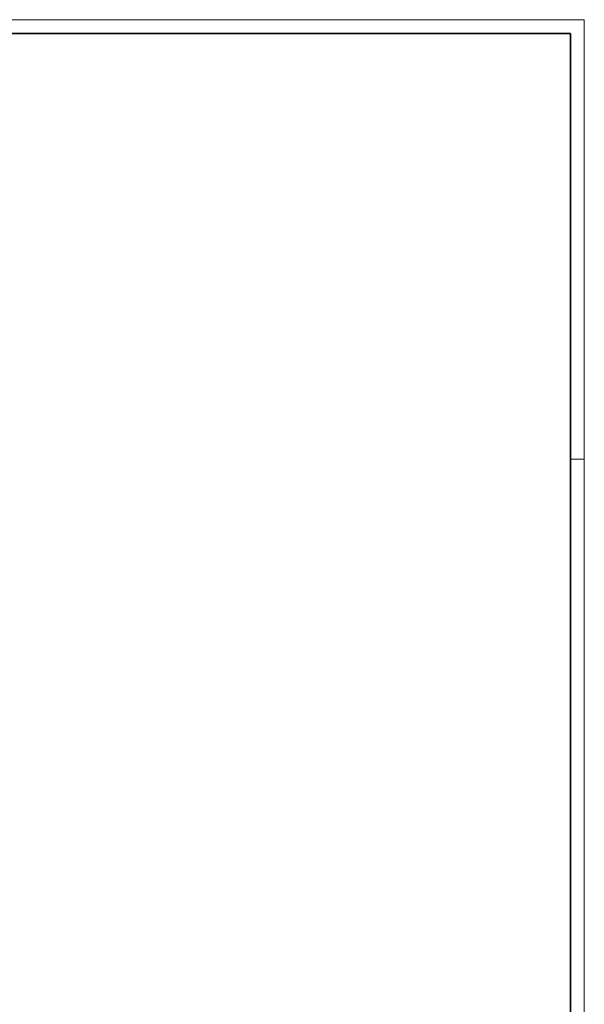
# Model space of a CAD drawing. Extents: x -620 to 300, y 62 to 1112.
# Tile 45 of 45: x 96 to 300, y 756 to 1112. Entities that reach past the tile are written whole.
import ezdxf
from ezdxf.lldxf.tags import DXFTag

# ---------------------------------------------------------------- set-up
doc = ezdxf.new("R2010")
doc.units = 0
doc.layers.add('iwb_Plankopf Rahmen', color=7, linetype='Continuous', lineweight=35)
tags = doc.linetypes.add('grob', pattern=[14, 3, -8, 3]).pattern_tags.tags
tags[8:9] = [DXFTag(74, 4), DXFTag(75, 0), DXFTag(340, '0'), DXFTag(46, 0.0), DXFTag(50, 0.0), DXFTag(44, 0.0), DXFTag(45, 0.0)]
tags[6:7] = [DXFTag(74, 4), DXFTag(75, 0), DXFTag(340, '0'), DXFTag(46, 0.0), DXFTag(50, 0.0), DXFTag(44, 0.0), DXFTag(45, 0.0)]
tags[4:5] = [DXFTag(74, 4), DXFTag(75, 0), DXFTag(340, '0'), DXFTag(46, 0.0), DXFTag(50, 0.0), DXFTag(44, 0.0), DXFTag(45, 0.0)]

msp = doc.modelspace()

# ---------------------------------------------------------------- linework, layer by layer
at = {"layer": 'iwb_Plankopf Rahmen', "color": 8, "linetype": 'grob', "lineweight": 5, "ltscale": 0.13, "true_color": 0x808080}
msp.add_line((300.35, 953.43), (295.35, 953.43), dxfattribs=at)
at = {"layer": 'iwb_Plankopf Rahmen', "color": 8, "lineweight": 13, "ltscale": 0.13, "true_color": 0x808080}
msp.add_lwpolyline([(300.35, 62.43), (-619.65, 62.43), (-619.65, 1112.43), (300.35, 1112.43), (300.35, 62.43)], close=True, dxfattribs=at)
at = {"layer": 'iwb_Plankopf Rahmen', "ltscale": 0.35}
msp.add_lwpolyline([(-599.65, 67.43), (-599.65, 1107.43), (295.35, 1107.43), (295.35, 67.43), (-599.65, 67.43)], close=True, dxfattribs=at)

doc.saveas('drawing.dxf')
